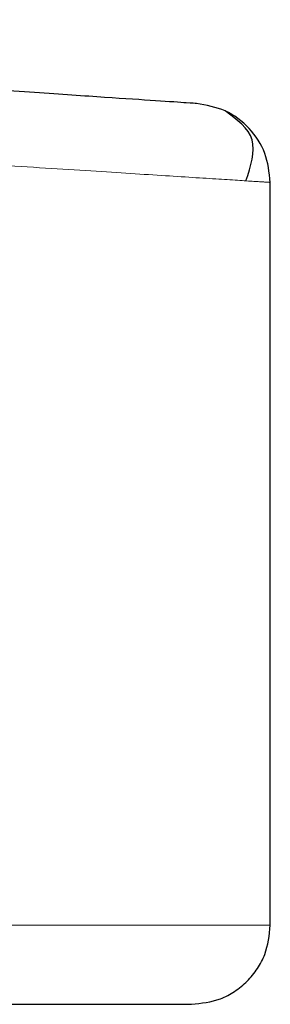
# Model space of a CAD drawing. Header units: millimetres. Extents: x 18 to 263, y 61 to 154.
# Tile 6 of 74: x 33.715 to 33.881, y 61.705 to 62.353. Entities that reach past the tile are written whole.
import ezdxf

# ---------------------------------------------------------------- set-up
doc = ezdxf.new("R2010")
doc.units = ezdxf.units.MM
doc.linetypes.add('PHANTOM', pattern=[12.7, 6.35, -1.27, 1.27, -1.27, 1.27, -1.27])

msp = doc.modelspace()

# ---------------------------------------------------------------- linework, layer by layer
at = {"color": 7, "linetype": 'Continuous', "lineweight": 25}
msp.add_line((33.88051, 61.75714), (33.88051, 62.24632), dxfattribs=at)
at = {"color": 8, "linetype": 'PHANTOM', "lineweight": 18}
msp.add_line((33.88051, 61.75714), (32.87419, 61.75714), dxfattribs=at)
at = {"color": 7, "linetype": 'Continuous', "lineweight": 25}
for points, knots in [([(33.83194, 62.29826), (33.83063, 62.29834), (33.82801, 62.29852), (33.80688, 62.29994), (33.77349, 62.30217), (33.72707, 62.30529), (33.66861, 62.3092), (33.59887, 62.31388), (33.51884, 62.31924), (33.42968, 62.32522), (33.33267, 62.33173), (33.22913, 62.33867), (33.12072, 62.34593), (33.04581, 62.35096), (33.00835, 62.35347)], [0, 0, 0, 0, 0.083265, 0.166495, 0.249769, 0.333064, 0.416338, 0.499665, 0.583021, 0.66636, 0.749752, 0.83317, 0.916563, 1, 1, 1, 1]), ([(33.88051, 62.24632), (33.8798, 62.25285), (33.87837, 62.26591), (33.86729, 62.28263), (33.85135, 62.2948), (33.83841, 62.2971), (33.83194, 62.29826)], [0, 0, 0, 0, 0.2499977, 0.4999936, 0.7499898, 1, 1, 1, 1]), ([(33.8644, 62.24734), (33.8676, 62.25702), (33.87396, 62.27623), (33.85846, 62.28767), (33.85077, 62.29335)], [0, 0, 0, 0, 0.503796, 1, 1, 1, 1]), ([(33.82846, 61.70508), (33.83501, 61.70578), (33.84508, 61.70685), (33.8572, 61.71334), (33.86554, 61.72006), (33.87226, 61.7284), (33.87875, 61.74052), (33.87982, 61.75059), (33.88051, 61.75714)], [0, 0, 0, 0, 0.239452, 0.368357, 0.500001, 0.631636, 0.760542, 1, 1, 1, 1]), ([(32.87419, 61.70508), (32.90242, 61.70508), (32.96075, 61.70508), (33.05029, 61.70508), (33.14528, 61.70508), (33.24497, 61.70508), (33.34791, 61.70508), (33.44145, 61.70508), (33.52415, 61.70508), (33.59554, 61.70508), (33.66109, 61.70508), (33.71864, 61.70508), (33.76616, 61.70508), (33.80141, 61.70508), (33.82418, 61.70508), (33.82703, 61.70508), (33.82846, 61.70508)], [0, 0, 0, 0, 0.056512, 0.116767, 0.180699, 0.251723, 0.328021, 0.409681, 0.474925, 0.543226, 0.614383, 0.68811, 0.76403, 0.841683, 0.920535, 1, 1, 1, 1])]:
    msp.add_open_spline(points, degree=3, knots=knots, dxfattribs=at)
at = {"color": 8, "linetype": 'PHANTOM', "lineweight": 18}
msp.add_open_spline([(33.012, 62.30153), (33.04357, 62.29953), (33.10289, 62.29576), (33.19067, 62.29017), (33.27325, 62.28493), (33.35591, 62.27967), (33.43423, 62.27469), (33.50819, 62.27), (33.57444, 62.26578), (33.64253, 62.26145), (33.7094, 62.2572), (33.77075, 62.2533), (33.81927, 62.25021), (33.85424, 62.24799), (33.87641, 62.24658), (33.87915, 62.24641), (33.88051, 62.24632)], degree=3, knots=[0, 0, 0, 0, 0.066618, 0.125141, 0.189875, 0.250255, 0.316305, 0.380006, 0.441359, 0.500365, 0.585654, 0.668945, 0.75024, 0.834102, 0.917354, 1, 1, 1, 1], dxfattribs=at)

doc.saveas('drawing.dxf')
